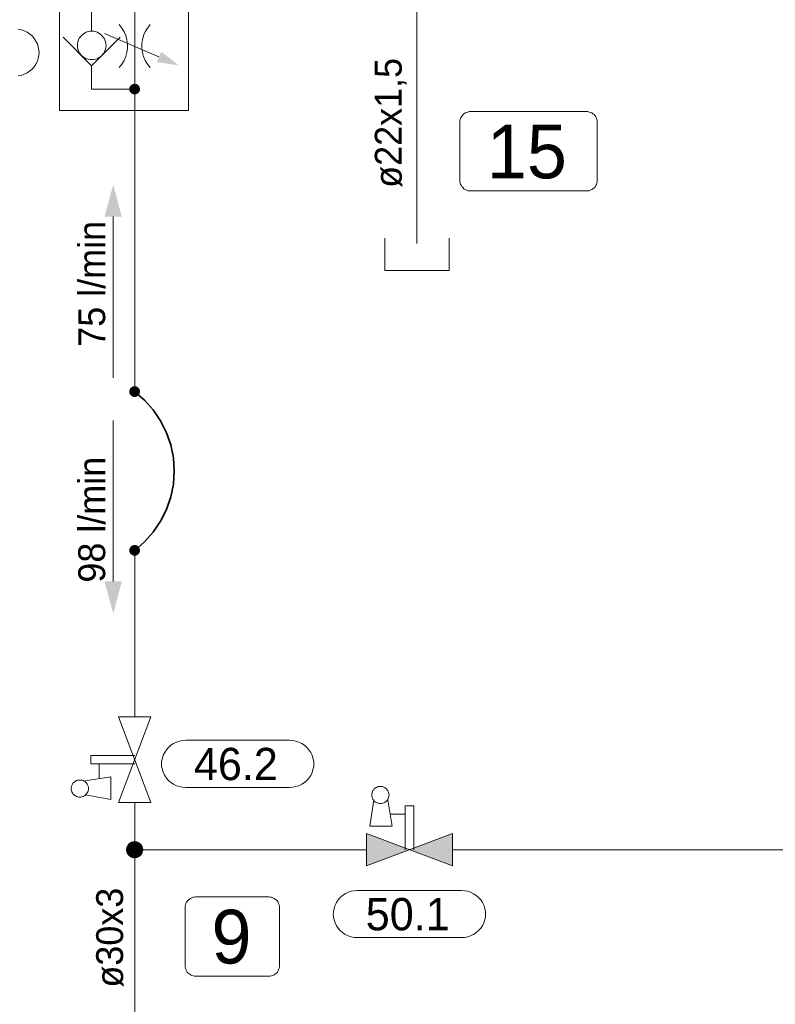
# Model space of a CAD drawing. Header units: millimetres. Extents: x 0 to 203, y 0 to 47.
# Tile 75 of 196: x 9.2 to 11.97, y 37.01 to 40.62. Entities that reach past the tile are written whole.
import ezdxf

# ---------------------------------------------------------------- set-up
doc = ezdxf.new("R2010")
doc.units = ezdxf.units.MM
for name, color, linetype in [('PDF_Geomertry', 7, 'Continuous'), ('PDF_Solid Fills', 7, 'Continuous'), ('PDF_Text', 7, 'Continuous')]:
    doc.layers.add(name, color=color, linetype=linetype)
doc.styles.add('PDF Arial', font='txt')

msp = doc.modelspace()

# ---------------------------------------------------------------- hatches: boundary and pattern name
at = {"layer": 'PDF_Solid Fills', "transparency": 33554559}
for points in [[(9.6224, 40.3665), (9.6021, 40.3665), (9.6029, 40.3693)], [(9.6224, 40.3665), (9.6029, 40.3638), (9.6021, 40.3665)], [(9.6224, 40.3665), (9.6029, 40.3715), (9.6043, 40.3743)], [(9.6224, 40.3665), (9.6029, 40.3693), (9.6029, 40.3715)], [(9.6224, 40.3665), (9.6029, 40.3618), (9.6029, 40.3638)], [(9.6224, 40.3665), (9.6043, 40.359), (9.6029, 40.3618)], [(9.6224, 40.3665), (9.6043, 40.3743), (9.6049, 40.3763)], [(9.6224, 40.3665), (9.6049, 40.3568), (9.6043, 40.359)], [(9.6224, 40.3665), (9.6049, 40.3763), (9.6062, 40.3785)], [(9.6224, 40.3665), (9.6062, 40.3549), (9.6049, 40.3568)], [(9.6224, 40.3665), (9.6062, 40.3785), (9.6085, 40.3804)], [(9.6224, 40.3665), (9.6085, 40.3526), (9.6062, 40.3549)], [(9.6224, 40.3665), (9.6085, 40.3804), (9.6104, 40.3818)], [(9.6224, 40.3665), (9.6104, 40.3513), (9.6085, 40.3526)], [(9.6224, 40.3665), (9.6104, 40.3818), (9.6126, 40.384)], [(9.6224, 40.3665), (9.6126, 40.3499), (9.6104, 40.3513)], [(9.6224, 40.3665), (9.6126, 40.384), (9.6146, 40.3846)], [(9.6224, 40.3665), (9.6146, 40.3485), (9.6126, 40.3499)], [(9.6224, 40.3665), (9.6146, 40.3846), (9.6168, 40.3854)], [(9.6224, 40.3665), (9.6168, 40.3479), (9.6146, 40.3485)], [(9.6224, 40.3665), (9.6168, 40.3854), (9.6196, 40.386)], [(9.6224, 40.3665), (9.6196, 40.3471), (9.6168, 40.3479)], [(9.6224, 40.3665), (9.6196, 40.386), (9.6224, 40.386)], [(9.6224, 40.3665), (9.6224, 40.3471), (9.6196, 40.3471)], [(9.6224, 40.3665), (9.6243, 40.386), (9.6271, 40.3854)], [(9.6224, 40.3665), (9.6224, 40.386), (9.6243, 40.386)], [(9.6224, 40.3665), (9.6271, 40.3854), (9.6299, 40.3846)], [(9.6224, 40.3665), (9.6299, 40.3846), (9.6321, 40.384)], [(9.6224, 40.3665), (9.6321, 40.384), (9.634, 40.3818)], [(9.6224, 40.3665), (9.634, 40.3818), (9.6362, 40.3804)], [(9.6224, 40.3665), (9.6362, 40.3804), (9.6376, 40.3785)], [(9.6224, 40.3665), (9.6376, 40.3785), (9.639, 40.3763)], [(9.6224, 40.3665), (9.639, 40.3763), (9.6404, 40.3743)], [(9.6224, 40.3665), (9.6404, 40.3743), (9.641, 40.3715)], [(9.6224, 40.3665), (9.641, 40.3715), (9.6418, 40.3693)], [(9.6224, 40.3665), (9.6418, 40.3693), (9.6418, 40.3665)], [(9.6224, 40.3665), (9.6243, 40.3471), (9.6224, 40.3471)], [(9.6224, 40.3665), (9.6271, 40.3479), (9.6243, 40.3471)], [(9.6224, 40.3665), (9.6299, 40.3485), (9.6271, 40.3479)], [(9.6224, 40.3665), (9.6321, 40.3499), (9.6299, 40.3485)], [(9.6224, 40.3665), (9.634, 40.3513), (9.6321, 40.3499)], [(9.6224, 40.3665), (9.6362, 40.3526), (9.634, 40.3513)], [(9.6224, 40.3665), (9.6376, 40.3549), (9.6362, 40.3526)], [(9.6224, 40.3665), (9.639, 40.3568), (9.6376, 40.3549)], [(9.6224, 40.3665), (9.6404, 40.359), (9.639, 40.3568)], [(9.6224, 40.3665), (9.641, 40.3618), (9.6404, 40.359)], [(9.6224, 40.3665), (9.6418, 40.3638), (9.641, 40.3618)], [(9.6224, 40.3665), (9.6418, 40.3665), (9.6418, 40.3638)], [(9.6224, 39.2582), (9.6049, 39.2687), (9.6062, 39.2707)], [(9.6224, 39.2582), (9.6062, 39.2707), (9.6085, 39.2721)], [(9.6224, 39.2582), (9.6085, 39.2721), (9.6104, 39.2743)], [(9.6224, 39.2582), (9.6104, 39.2743), (9.6126, 39.2757)], [(9.6224, 39.2582), (9.6126, 39.2757), (9.6146, 39.2771)], [(9.6224, 39.2582), (9.6146, 39.2771), (9.6168, 39.2776)], [(9.6224, 39.2582), (9.6168, 39.2776), (9.6196, 39.2785)], [(9.6224, 39.2582), (9.6196, 39.2785), (9.6224, 39.2785)], [(9.6224, 39.2582), (9.6243, 39.2785), (9.6271, 39.2776)], [(9.6224, 39.2582), (9.6224, 39.2785), (9.6243, 39.2785)], [(9.6224, 39.2582), (9.6271, 39.2776), (9.6299, 39.2771)], [(9.6224, 39.2582), (9.6299, 39.2771), (9.6321, 39.2757)], [(9.6224, 39.2582), (9.6321, 39.2757), (9.634, 39.2743)], [(9.6224, 39.2582), (9.634, 39.2743), (9.6362, 39.2721)], [(9.6224, 39.2582), (9.6362, 39.2721), (9.6376, 39.2707)], [(9.6224, 39.2582), (9.6376, 39.2707), (9.639, 39.2687)], [(9.6224, 39.2582), (9.6021, 39.2582), (9.6029, 39.261)], [(9.6224, 39.2582), (9.6029, 39.2563), (9.6021, 39.2582)], [(9.6224, 39.2582), (9.6029, 39.2638), (9.6043, 39.266)], [(9.6224, 39.2582), (9.6029, 39.261), (9.6029, 39.2638)], [(9.6224, 39.2582), (9.6029, 39.2535), (9.6029, 39.2563)], [(9.6224, 39.2582), (9.6043, 39.2513), (9.6029, 39.2535)], [(9.6224, 39.2582), (9.6043, 39.266), (9.6049, 39.2687)], [(9.6224, 39.2582), (9.6049, 39.2485), (9.6043, 39.2513)], [(9.6224, 39.2582), (9.6062, 39.2465), (9.6049, 39.2485)], [(9.6224, 39.2582), (9.6085, 39.2443), (9.6062, 39.2465)], [(9.6224, 39.2582), (9.6104, 39.2429), (9.6085, 39.2443)], [(9.6224, 39.2582), (9.6126, 39.2415), (9.6104, 39.2429)], [(9.6224, 39.2582), (9.6146, 39.2401), (9.6126, 39.2415)], [(9.6224, 39.2582), (9.6168, 39.2396), (9.6146, 39.2401)], [(9.6224, 39.2582), (9.6196, 39.2388), (9.6168, 39.2396)], [(9.6224, 39.2582), (9.6224, 39.2388), (9.6196, 39.2388)], [(9.6224, 39.2582), (9.639, 39.2687), (9.6404, 39.266)], [(9.6224, 39.2582), (9.6404, 39.266), (9.641, 39.2638)], [(9.6224, 39.2582), (9.641, 39.2638), (9.6418, 39.261)], [(9.6224, 39.2582), (9.6418, 39.261), (9.6418, 39.2582)], [(9.6224, 39.2582), (9.6243, 39.2388), (9.6224, 39.2388)], [(9.6224, 39.2582), (9.6271, 39.2396), (9.6243, 39.2388)], [(9.6224, 39.2582), (9.6299, 39.2401), (9.6271, 39.2396)], [(9.6224, 39.2582), (9.6321, 39.2415), (9.6299, 39.2401)], [(9.6224, 39.2582), (9.634, 39.2429), (9.6321, 39.2415)], [(9.6224, 39.2582), (9.6362, 39.2443), (9.634, 39.2429)], [(9.6224, 39.2582), (9.6376, 39.2465), (9.6362, 39.2443)], [(9.6224, 39.2582), (9.639, 39.2485), (9.6376, 39.2465)], [(9.6224, 39.2582), (9.6404, 39.2513), (9.639, 39.2485)], [(9.6224, 39.2582), (9.641, 39.2535), (9.6404, 39.2513)], [(9.6224, 39.2582), (9.6418, 39.2563), (9.641, 39.2535)], [(9.6224, 39.2582), (9.6418, 39.2582), (9.6418, 39.2563)], [(9.6224, 38.6771), (9.6104, 38.6929), (9.6126, 38.6943)], [(9.6224, 38.6771), (9.6126, 38.6943), (9.6146, 38.6951)], [(9.6224, 38.6771), (9.6146, 38.6951), (9.6168, 38.6957)], [(9.6224, 38.6771), (9.6168, 38.6957), (9.6196, 38.6965)], [(9.6224, 38.6771), (9.6196, 38.6965), (9.6224, 38.6965)], [(9.6224, 38.6771), (9.6243, 38.6965), (9.6271, 38.6957)], [(9.6224, 38.6771), (9.6224, 38.6965), (9.6243, 38.6965)], [(9.6224, 38.6771), (9.6271, 38.6957), (9.6299, 38.6951)], [(9.6224, 38.6771), (9.6299, 38.6951), (9.6321, 38.6943)], [(9.6224, 38.6771), (9.6321, 38.6943), (9.634, 38.6929)], [(9.6224, 38.6771), (9.6021, 38.6771), (9.6029, 38.6799)], [(9.6224, 38.6771), (9.6029, 38.6743), (9.6021, 38.6771)], [(9.6224, 38.6771), (9.6029, 38.6818), (9.6043, 38.6846)], [(9.6224, 38.6771), (9.6029, 38.6799), (9.6029, 38.6818)], [(9.6224, 38.6771), (9.6029, 38.6721), (9.6029, 38.6743)], [(9.6224, 38.6771), (9.6043, 38.6693), (9.6029, 38.6721)], [(9.6224, 38.6771), (9.6043, 38.6846), (9.6049, 38.6868)], [(9.6224, 38.6771), (9.6049, 38.6674), (9.6043, 38.6693)], [(9.6224, 38.6771), (9.6049, 38.6868), (9.6062, 38.6887)], [(9.6224, 38.6771), (9.6062, 38.6651), (9.6049, 38.6674)], [(9.6224, 38.6771), (9.6062, 38.6887), (9.6085, 38.691)], [(9.6224, 38.6771), (9.6085, 38.6632), (9.6062, 38.6651)], [(9.6224, 38.6771), (9.6085, 38.691), (9.6104, 38.6929)], [(9.6224, 38.6771), (9.6104, 38.6618), (9.6085, 38.6632)], [(9.6224, 38.6771), (9.6126, 38.6604), (9.6104, 38.6618)], [(9.6224, 38.6771), (9.6146, 38.659), (9.6126, 38.6604)], [(9.6224, 38.6771), (9.6168, 38.6582), (9.6146, 38.659)], [(9.6224, 38.6771), (9.6196, 38.6576), (9.6168, 38.6582)], [(9.6224, 38.6771), (9.6224, 38.6576), (9.6196, 38.6576)], [(9.6224, 38.6771), (9.634, 38.6929), (9.6362, 38.691)], [(9.6224, 38.6771), (9.6362, 38.691), (9.6376, 38.6887)], [(9.6224, 38.6771), (9.6376, 38.6887), (9.639, 38.6868)], [(9.6224, 38.6771), (9.639, 38.6868), (9.6404, 38.6846)], [(9.6224, 38.6771), (9.6404, 38.6846), (9.641, 38.6818)], [(9.6224, 38.6771), (9.641, 38.6818), (9.6418, 38.6799)], [(9.6224, 38.6771), (9.6418, 38.6799), (9.6418, 38.6771)], [(9.6224, 38.6771), (9.6243, 38.6576), (9.6224, 38.6576)], [(9.6224, 38.6771), (9.6271, 38.6582), (9.6243, 38.6576)], [(9.6224, 38.6771), (9.6299, 38.659), (9.6271, 38.6582)], [(9.6224, 38.6771), (9.6321, 38.6604), (9.6299, 38.659)], [(9.6224, 38.6771), (9.634, 38.6618), (9.6321, 38.6604)], [(9.6224, 38.6771), (9.6362, 38.6632), (9.634, 38.6618)], [(9.6224, 38.6771), (9.6376, 38.6651), (9.6362, 38.6632)], [(9.6224, 38.6771), (9.639, 38.6674), (9.6376, 38.6651)], [(9.6224, 38.6771), (9.6404, 38.6693), (9.639, 38.6674)], [(9.6224, 38.6771), (9.641, 38.6721), (9.6404, 38.6693)], [(9.6224, 38.6771), (9.6418, 38.6743), (9.641, 38.6721)], [(9.6224, 38.6771), (9.6418, 38.6771), (9.6418, 38.6743)], [(9.6224, 37.5804), (9.614, 37.611), (9.6182, 37.6118)], [(9.6224, 37.5804), (9.6182, 37.6118), (9.6224, 37.6124)], [(9.6224, 37.5804), (9.6224, 37.6124), (9.6265, 37.6118)], [(9.6224, 37.5804), (9.6265, 37.6118), (9.6299, 37.611)], [(9.6224, 37.5804), (9.5904, 37.5804), (9.591, 37.5846)], [(9.6224, 37.5804), (9.591, 37.5771), (9.5904, 37.5804)], [(9.6224, 37.5804), (9.591, 37.5846), (9.5918, 37.5888)], [(9.6224, 37.5804), (9.5918, 37.5729), (9.591, 37.5771)], [(9.6224, 37.5804), (9.5918, 37.5888), (9.5932, 37.5929)], [(9.6224, 37.5804), (9.5932, 37.5688), (9.5918, 37.5729)], [(9.6224, 37.5804), (9.5932, 37.5929), (9.5951, 37.5965)], [(9.6224, 37.5804), (9.5951, 37.5651), (9.5932, 37.5688)], [(9.6224, 37.5804), (9.5951, 37.5965), (9.5974, 37.5999)], [(9.6224, 37.5804), (9.5974, 37.5618), (9.5951, 37.5651)], [(9.6224, 37.5804), (9.5974, 37.5999), (9.6001, 37.6035)], [(9.6224, 37.5804), (9.6001, 37.5582), (9.5974, 37.5618)], [(9.6224, 37.5804), (9.6001, 37.6035), (9.6029, 37.6054)], [(9.6224, 37.5804), (9.6029, 37.5563), (9.6001, 37.5582)], [(9.6224, 37.5804), (9.6029, 37.6054), (9.6062, 37.6082)], [(9.6224, 37.5804), (9.6062, 37.5535), (9.6029, 37.5563)], [(9.6224, 37.5804), (9.6062, 37.6082), (9.6099, 37.6096)], [(9.6224, 37.5804), (9.6099, 37.5521), (9.6062, 37.5535)], [(9.6224, 37.5804), (9.6099, 37.6096), (9.614, 37.611)], [(9.6224, 37.5804), (9.614, 37.5507), (9.6099, 37.5521)], [(9.6224, 37.5804), (9.6182, 37.5499), (9.614, 37.5507)], [(9.6224, 37.5804), (9.6224, 37.5493), (9.6182, 37.5499)], [(9.6224, 37.5804), (9.6299, 37.611), (9.634, 37.6096)], [(9.6224, 37.5804), (9.634, 37.6096), (9.6376, 37.6082)], [(9.6224, 37.5804), (9.6376, 37.6082), (9.641, 37.6054)], [(9.6224, 37.5804), (9.641, 37.6054), (9.6446, 37.6035)], [(9.6224, 37.5804), (9.6446, 37.6035), (9.6474, 37.5999)], [(9.6224, 37.5804), (9.6474, 37.5999), (9.6493, 37.5965)], [(9.6224, 37.5804), (9.6493, 37.5965), (9.6515, 37.5929)], [(9.6224, 37.5804), (9.6515, 37.5929), (9.6521, 37.5888)], [(9.6224, 37.5804), (9.6521, 37.5888), (9.6535, 37.5846)], [(9.6224, 37.5804), (9.6535, 37.5846), (9.6535, 37.5804)], [(9.6224, 37.5804), (9.6265, 37.5499), (9.6224, 37.5493)], [(9.6224, 37.5804), (9.6299, 37.5507), (9.6265, 37.5499)], [(9.6224, 37.5804), (9.634, 37.5521), (9.6299, 37.5507)], [(9.6224, 37.5804), (9.6376, 37.5535), (9.634, 37.5521)], [(9.6224, 37.5804), (9.641, 37.5563), (9.6376, 37.5535)], [(9.6224, 37.5804), (9.6446, 37.5582), (9.641, 37.5563)], [(9.6224, 37.5804), (9.6474, 37.5618), (9.6446, 37.5582)], [(9.6224, 37.5804), (9.6493, 37.5651), (9.6474, 37.5618)], [(9.6224, 37.5804), (9.6515, 37.5688), (9.6493, 37.5651)], [(9.6224, 37.5804), (9.6521, 37.5729), (9.6515, 37.5688)], [(9.6224, 37.5804), (9.6535, 37.5771), (9.6521, 37.5729)], [(9.6224, 37.5804), (9.6535, 37.5804), (9.6535, 37.5771)]]:
    msp.add_hatch(color=256, dxfattribs=at).paths.add_polyline_path(points)

# ---------------------------------------------------------------- linework, layer by layer
at = {"layer": 'PDF_Geomertry', "lineweight": 15}
for points in [[(9.8188, 40.7596), (9.3474, 40.7596), (9.3474, 40.2882), (9.8188, 40.2882), (9.8188, 40.7596)], [(9.5174, 40.5263), (9.5168, 40.5332), (9.5154, 40.5401), (9.5132, 40.5465), (9.5104, 40.5526), (9.5063, 40.5582), (9.5021, 40.5632), (9.4965, 40.5679), (9.491, 40.5715), (9.4849, 40.5749), (9.4785, 40.5771), (9.4715, 40.5785), (9.4646, 40.579), (9.4585, 40.5785), (9.4515, 40.5771), (9.4451, 40.5749), (9.439, 40.5715), (9.4335, 40.5679), (9.4279, 40.5632), (9.4237, 40.5582), (9.4196, 40.5526), (9.4168, 40.5465), (9.4146, 40.5401), (9.4132, 40.5332), (9.4126, 40.5263), (9.4132, 40.5193), (9.4146, 40.5132), (9.4168, 40.5063), (9.4196, 40.4999), (9.4237, 40.4943), (9.4279, 40.4896), (9.4335, 40.4846), (9.439, 40.4813), (9.4451, 40.4776), (9.4515, 40.4757), (9.4585, 40.4743), (9.4646, 40.4743), (9.4715, 40.4743), (9.4785, 40.4757), (9.4849, 40.4776), (9.491, 40.4813), (9.4965, 40.4846), (9.5021, 40.4896), (9.5063, 40.4943), (9.5104, 40.4999), (9.5132, 40.5063), (9.5154, 40.5132), (9.5168, 40.5193), (9.5174, 40.5263)], [(9.5632, 37.7535), (9.6812, 38.0679), (9.5632, 38.0679), (9.6812, 37.7535), (9.5632, 37.7535)], [(10.1896, 37.9818), (10.2015, 37.9813), (10.2126, 37.9785), (10.2237, 37.9749), (10.234, 37.9701), (10.2437, 37.9632), (10.2521, 37.9554), (10.2599, 37.9471), (10.2668, 37.9374), (10.2715, 37.9271), (10.2751, 37.916), (10.2779, 37.9049), (10.2785, 37.8929), (10.2785, 37.8971), (10.2779, 37.8854), (10.2751, 37.8743), (10.2715, 37.8632), (10.2668, 37.8526), (10.2599, 37.8429), (10.2521, 37.8346), (10.2437, 37.8271), (10.234, 37.8207), (10.2237, 37.8151), (10.2126, 37.8118), (10.2015, 37.8096), (10.1896, 37.809), (9.809, 37.809), (9.7974, 37.8096), (9.7862, 37.8118), (9.7751, 37.8151), (9.7646, 37.8207), (9.7549, 37.8271), (9.746, 37.8346), (9.739, 37.8429), (9.7321, 37.8526), (9.7271, 37.8632), (9.7237, 37.8743), (9.721, 37.8854), (9.7201, 37.8971), (9.7201, 37.8929), (9.721, 37.9049), (9.7237, 37.916), (9.7271, 37.9271), (9.7321, 37.9374), (9.739, 37.9471), (9.746, 37.9554), (9.7549, 37.9632), (9.7646, 37.9701), (9.7751, 37.9749), (9.7862, 37.9785), (9.7974, 37.9813), (9.809, 37.9818), (10.1896, 37.9818)], [(9.4529, 37.8049), (9.4529, 37.809), (9.4521, 37.8132), (9.4507, 37.8165), (9.4487, 37.8207), (9.4465, 37.8243), (9.4438, 37.8271), (9.441, 37.8299), (9.4376, 37.8318), (9.434, 37.834), (9.4299, 37.8354), (9.4257, 37.836), (9.4215, 37.836), (9.4174, 37.836), (9.4132, 37.8354), (9.4099, 37.834), (9.4062, 37.8318), (9.4029, 37.8299), (9.3993, 37.8271), (9.3965, 37.8243), (9.3946, 37.8207), (9.3924, 37.8165), (9.391, 37.8132), (9.3904, 37.809), (9.3904, 37.8049), (9.3904, 37.8007), (9.391, 37.7965), (9.3924, 37.7929), (9.3946, 37.7888), (9.3965, 37.7854), (9.3993, 37.7826), (9.4029, 37.7799), (9.4062, 37.7776), (9.4099, 37.7757), (9.4132, 37.7743), (9.4174, 37.7735), (9.4215, 37.7735), (9.4257, 37.7735), (9.4299, 37.7743), (9.434, 37.7757), (9.4376, 37.7776), (9.441, 37.7799), (9.4438, 37.7826), (9.4465, 37.7854), (9.4487, 37.7888), (9.4507, 37.7929), (9.4521, 37.7965), (9.4529, 37.8007), (9.4529, 37.8049)], [(10.5535, 37.7813), (10.5529, 37.7854), (10.5521, 37.7896), (10.5507, 37.7929), (10.5493, 37.7971), (10.5465, 37.8007), (10.5438, 37.8035), (10.541, 37.8063), (10.5376, 37.8082), (10.534, 37.8104), (10.5299, 37.8118), (10.5257, 37.8124), (10.5215, 37.8124), (10.5182, 37.8124), (10.514, 37.8118), (10.5099, 37.8104), (10.5063, 37.8082), (10.5029, 37.8063), (10.4993, 37.8035), (10.4974, 37.8007), (10.4946, 37.7971), (10.4932, 37.7929), (10.4918, 37.7896), (10.491, 37.7854), (10.4904, 37.7813), (10.491, 37.7771), (10.4918, 37.7729), (10.4932, 37.7693), (10.4946, 37.7651), (10.4974, 37.7624), (10.4993, 37.759), (10.5029, 37.7563), (10.5063, 37.754), (10.5099, 37.7521), (10.514, 37.7507), (10.5182, 37.7499), (10.5215, 37.7499), (10.5257, 37.7499), (10.5299, 37.7507), (10.534, 37.7521), (10.5376, 37.754), (10.541, 37.7563), (10.5438, 37.759), (10.5465, 37.7624), (10.5493, 37.7651), (10.5507, 37.7693), (10.5521, 37.7729), (10.5529, 37.7771), (10.5535, 37.7813)], [(10.471, 37.6396), (10.7854, 37.5221), (10.7854, 37.6396), (10.471, 37.5221), (10.471, 37.6396)], [(10.8188, 37.4313), (10.8299, 37.4304), (10.8418, 37.4285), (10.8521, 37.4249), (10.8626, 37.4193), (10.8724, 37.4132), (10.8813, 37.4054), (10.889, 37.3971), (10.8951, 37.3874), (10.9001, 37.3771), (10.9043, 37.366), (10.9062, 37.3549), (10.9071, 37.3429), (10.9071, 37.3471), (10.9062, 37.3354), (10.9043, 37.3243), (10.9001, 37.3132), (10.8951, 37.3026), (10.889, 37.2929), (10.8813, 37.2846), (10.8724, 37.2771), (10.8626, 37.2707), (10.8521, 37.2651), (10.8418, 37.2618), (10.8299, 37.2596), (10.8188, 37.259), (10.4376, 37.259), (10.4257, 37.2596), (10.4146, 37.2618), (10.4035, 37.2651), (10.3932, 37.2707), (10.3835, 37.2771), (10.3751, 37.2846), (10.3674, 37.2929), (10.3612, 37.3026), (10.3557, 37.3132), (10.3521, 37.3243), (10.3501, 37.3354), (10.3487, 37.3471), (10.3487, 37.3429), (10.3501, 37.3549), (10.3521, 37.366), (10.3557, 37.3771), (10.3612, 37.3874), (10.3674, 37.3971), (10.3751, 37.4054), (10.3835, 37.4132), (10.3932, 37.4193), (10.4035, 37.4249), (10.4146, 37.4285), (10.4257, 37.4304), (10.4376, 37.4313), (10.8188, 37.4313)]]:
    msp.add_lwpolyline(points, close=True, dxfattribs=at)
for points in [[(10.416, 40.7437), (10.6557, 40.7437), (10.6557, 39.8757), (10.6557, 39.8007)], [(9.4646, 40.4521), (9.4646, 40.4215), (9.4646, 40.3665), (9.6224, 40.3665), (9.6224, 40.6813), (9.4646, 40.6813), (9.4646, 40.579)], [(9.196, 40.586), (9.2071, 40.584), (9.2182, 40.5799), (9.2285, 40.5749), (9.2376, 40.5688), (9.2465, 40.561), (9.2543, 40.5521), (9.2604, 40.5424), (9.266, 40.5318), (9.2696, 40.5215), (9.2715, 40.5096), (9.2724, 40.4985), (9.2724, 40.5021), (9.2715, 40.491), (9.2696, 40.479), (9.266, 40.4687), (9.2604, 40.4582), (9.2543, 40.4485), (9.2465, 40.4396), (9.2376, 40.4318), (9.2285, 40.4257), (9.2182, 40.4207), (9.2071, 40.4165), (9.196, 40.4146)], [(9.5118, 40.5707), (9.7113, 40.4846)], [(9.566, 40.4451), (9.5757, 40.4576), (9.5835, 40.4707), (9.5896, 40.4854), (9.5937, 40.5007), (9.596, 40.516), (9.596, 40.5318), (9.5937, 40.5471), (9.5896, 40.5624), (9.5835, 40.5763), (9.5757, 40.5901), (9.566, 40.6026)], [(9.6785, 40.6026), (9.6688, 40.5901), (9.6604, 40.5763), (9.6549, 40.5624), (9.6507, 40.5471), (9.6487, 40.5318), (9.6487, 40.516), (9.6507, 40.5007), (9.6549, 40.4854), (9.6604, 40.4707), (9.6688, 40.4576), (9.6785, 40.4451)], [(9.5696, 40.5568), (9.4646, 40.4521), (9.3604, 40.5568)], [(9.6224, 40.3665), (9.6224, 40.2882), (9.6224, 39.2582)], [(9.5438, 39.3096), (9.5438, 39.8993)], [(10.5376, 39.8207), (10.5376, 39.7026), (10.7737, 39.7026), (10.7737, 39.8207)], [(9.5438, 39.1526), (9.5438, 38.5632)], [(9.6224, 38.0679), (9.6224, 38.6771)], [(9.6224, 37.8951), (9.4613, 37.8951), (9.4613, 37.9263), (9.6224, 37.9263)], [(9.4924, 37.8401), (9.4924, 37.8951)], [(9.441, 37.7813), (9.5354, 37.7651), (9.5354, 37.8479), (9.441, 37.8326)], [(10.4979, 37.7618), (10.4826, 37.6674), (10.5654, 37.6674), (10.5493, 37.7618)], [(9.6224, 36.4374), (9.6224, 36.516), (9.6224, 37.5804), (9.6224, 37.7535)], [(10.6126, 37.5804), (10.6126, 37.7415), (10.6438, 37.7415), (10.6438, 37.5804)], [(10.5571, 37.7104), (10.6126, 37.7104)], [(10.471, 37.5804), (9.6224, 37.5804)], [(10.7854, 37.5804), (20.7654, 37.5804), (20.7654, 34.6929)]]:
    msp.add_lwpolyline(points, dxfattribs=at)
at = {"layer": 'PDF_Geomertry', "lineweight": 0}
for points in [[(9.6126, 40.3665), (9.6126, 40.3651), (9.6126, 40.3638), (9.6132, 40.3632), (9.614, 40.3618), (9.6146, 40.3604), (9.6154, 40.3596), (9.616, 40.359), (9.6174, 40.3582), (9.6182, 40.3576), (9.6196, 40.3568), (9.621, 40.3568), (9.6224, 40.3568), (9.6237, 40.3568), (9.6243, 40.3568), (9.6257, 40.3576), (9.6271, 40.3582), (9.6279, 40.359), (9.6293, 40.3596), (9.6299, 40.3604), (9.6307, 40.3618), (9.6313, 40.3632), (9.6313, 40.3638), (9.6321, 40.3651), (9.6321, 40.3665), (9.6321, 40.3679), (9.6313, 40.3693), (9.6313, 40.3701), (9.6307, 40.3715), (9.6299, 40.3729), (9.6293, 40.3735), (9.6279, 40.3743), (9.6271, 40.3749), (9.6257, 40.3757), (9.6243, 40.3763), (9.6237, 40.3763), (9.6224, 40.3763), (9.621, 40.3763), (9.6196, 40.3763), (9.6182, 40.3757), (9.6174, 40.3749), (9.616, 40.3743), (9.6154, 40.3735), (9.6146, 40.3729), (9.614, 40.3715), (9.6132, 40.3701), (9.6126, 40.3693), (9.6126, 40.3679), (9.6126, 40.3665)], [(9.6126, 39.2582), (9.6126, 39.2576), (9.6126, 39.2563), (9.6132, 39.2549), (9.614, 39.2535), (9.6146, 39.2526), (9.6154, 39.2513), (9.616, 39.2507), (9.6174, 39.2499), (9.6182, 39.2493), (9.6196, 39.2493), (9.621, 39.2485), (9.6224, 39.2485), (9.6237, 39.2485), (9.6243, 39.2493), (9.6257, 39.2493), (9.6271, 39.2499), (9.6279, 39.2507), (9.6293, 39.2513), (9.6299, 39.2526), (9.6307, 39.2535), (9.6313, 39.2549), (9.6313, 39.2563), (9.6321, 39.2576), (9.6321, 39.2582), (9.6321, 39.2596), (9.6313, 39.261), (9.6313, 39.2624), (9.6307, 39.2638), (9.6299, 39.2646), (9.6293, 39.2651), (9.6279, 39.2665), (9.6271, 39.2674), (9.6257, 39.2679), (9.6243, 39.2679), (9.6237, 39.2687), (9.6224, 39.2687), (9.621, 39.2687), (9.6196, 39.2679), (9.6182, 39.2679), (9.6174, 39.2674), (9.616, 39.2665), (9.6154, 39.2651), (9.6146, 39.2646), (9.614, 39.2638), (9.6132, 39.2624), (9.6126, 39.261), (9.6126, 39.2596), (9.6126, 39.2582)], [(9.6126, 38.6771), (9.6126, 38.6757), (9.6126, 38.6743), (9.6132, 38.6735), (9.614, 38.6721), (9.6146, 38.6707), (9.6154, 38.6701), (9.616, 38.6693), (9.6174, 38.6688), (9.6182, 38.6679), (9.6196, 38.6674), (9.621, 38.6674), (9.6224, 38.6674), (9.6237, 38.6674), (9.6243, 38.6674), (9.6257, 38.6679), (9.6271, 38.6688), (9.6279, 38.6693), (9.6293, 38.6701), (9.6299, 38.6707), (9.6307, 38.6721), (9.6313, 38.6735), (9.6313, 38.6743), (9.6321, 38.6757), (9.6321, 38.6771), (9.6321, 38.6785), (9.6313, 38.6799), (9.6313, 38.6813), (9.6307, 38.6818), (9.6299, 38.6832), (9.6293, 38.684), (9.6279, 38.6846), (9.6271, 38.6854), (9.6257, 38.686), (9.6243, 38.6868), (9.6237, 38.6868), (9.6224, 38.6868), (9.621, 38.6868), (9.6196, 38.6868), (9.6182, 38.686), (9.6174, 38.6854), (9.616, 38.6846), (9.6154, 38.684), (9.6146, 38.6832), (9.614, 38.6818), (9.6132, 38.6813), (9.6126, 38.6799), (9.6126, 38.6785), (9.6126, 38.6771)], [(9.6062, 37.5804), (9.6062, 37.579), (9.6071, 37.5771), (9.6076, 37.5749), (9.6085, 37.5729), (9.6099, 37.5715), (9.6112, 37.5693), (9.6126, 37.5688), (9.614, 37.5674), (9.616, 37.5665), (9.6182, 37.566), (9.6201, 37.5651), (9.6224, 37.5651), (9.6243, 37.5651), (9.6265, 37.566), (9.6279, 37.5665), (9.6299, 37.5674), (9.6321, 37.5688), (9.6335, 37.5693), (9.6349, 37.5715), (9.6354, 37.5729), (9.6368, 37.5749), (9.6376, 37.5771), (9.6376, 37.579), (9.6376, 37.5804), (9.6376, 37.5826), (9.6376, 37.5846), (9.6368, 37.5868), (9.6354, 37.5888), (9.6349, 37.5901), (9.6335, 37.5924), (9.6321, 37.5929), (9.6299, 37.5943), (9.6279, 37.5951), (9.6265, 37.5957), (9.6243, 37.5965), (9.6224, 37.5965), (9.6201, 37.5965), (9.6182, 37.5957), (9.616, 37.5951), (9.614, 37.5943), (9.6126, 37.5929), (9.6112, 37.5924), (9.6099, 37.5901), (9.6085, 37.5888), (9.6076, 37.5868), (9.6071, 37.5846), (9.6062, 37.5826), (9.6062, 37.5804)]]:
    msp.add_lwpolyline(points, close=True, dxfattribs=at)
at = {"layer": 'PDF_Geomertry', "lineweight": 9}
for points in [[(11.2765, 40.284), (11.2812, 40.284), (11.2862, 40.2826), (11.291, 40.2813), (11.296, 40.279), (11.3001, 40.2763), (11.3043, 40.2729), (11.3076, 40.2687), (11.3104, 40.2646), (11.3126, 40.2596), (11.314, 40.2549), (11.3154, 40.2499), (11.3154, 40.2451), (11.3154, 40.0326), (11.3154, 40.0276), (11.314, 40.0221), (11.3126, 40.0174), (11.3104, 40.0132), (11.3076, 40.009), (11.3043, 40.0049), (11.3001, 40.0013), (11.296, 39.9985), (11.291, 39.9965), (11.2862, 39.9943), (11.2812, 39.9937), (11.2765, 39.9937), (10.8521, 39.9937), (10.8465, 39.9937), (10.8418, 39.9943), (10.8368, 39.9965), (10.8321, 39.9985), (10.8279, 40.0013), (10.8243, 40.0049), (10.821, 40.009), (10.8182, 40.0132), (10.8154, 40.0174), (10.814, 40.0221), (10.8132, 40.0276), (10.8126, 40.0326), (10.8126, 40.2451), (10.8132, 40.2499), (10.814, 40.2549), (10.8154, 40.2596), (10.8182, 40.2646), (10.821, 40.2687), (10.8243, 40.2729), (10.8279, 40.2763), (10.8321, 40.279), (10.8368, 40.2813), (10.8418, 40.2826), (10.8465, 40.284), (10.8521, 40.284), (11.2765, 40.284)], [(10.1132, 37.4082), (10.1182, 37.4076), (10.1237, 37.4068), (10.1285, 37.4049), (10.1326, 37.4026), (10.1368, 37.3999), (10.141, 37.3965), (10.1446, 37.3924), (10.1474, 37.3882), (10.1493, 37.384), (10.1515, 37.379), (10.1521, 37.3735), (10.1529, 37.3687), (10.1529, 37.1563), (10.1521, 37.1513), (10.1515, 37.1465), (10.1493, 37.1415), (10.1474, 37.1368), (10.1446, 37.1326), (10.141, 37.1285), (10.1368, 37.1257), (10.1326, 37.1221), (10.1285, 37.1201), (10.1237, 37.1187), (10.1182, 37.1174), (10.1132, 37.1174), (9.846, 37.1174), (9.841, 37.1174), (9.8363, 37.1187), (9.8312, 37.1201), (9.8265, 37.1221), (9.8224, 37.1257), (9.8182, 37.1285), (9.8146, 37.1326), (9.8118, 37.1368), (9.8099, 37.1415), (9.8085, 37.1465), (9.8071, 37.1513), (9.8071, 37.1563), (9.8071, 37.3687), (9.8071, 37.3735), (9.8085, 37.379), (9.8099, 37.384), (9.8118, 37.3882), (9.8146, 37.3924), (9.8182, 37.3965), (9.8224, 37.3999), (9.8265, 37.4026), (9.8312, 37.4049), (9.8363, 37.4068), (9.841, 37.4076), (9.846, 37.4082), (10.1132, 37.4082)]]:
    msp.add_lwpolyline(points, close=True, dxfattribs=at)
at = {"layer": 'PDF_Geomertry', "lineweight": 35}
msp.add_lwpolyline([(9.6224, 38.6771), (9.6585, 38.7082), (9.6904, 38.7443), (9.7174, 38.784), (9.739, 38.8271), (9.7549, 38.8729), (9.7646, 38.9201), (9.7674, 38.9679), (9.7646, 39.016), (9.7549, 39.0632), (9.739, 39.1082), (9.7174, 39.1513), (9.6904, 39.1915), (9.6585, 39.2271), (9.6224, 39.2582)], dxfattribs=at)
at = {"layer": 'PDF_Solid Fills', "transparency": 33554559}
for points in [[(9.7196, 40.5035), (9.7029, 40.4651), (9.7196, 40.5035), (9.7835, 40.4535)], [(9.5118, 39.8993), (9.5751, 39.8993), (9.5118, 39.8993), (9.5438, 40.0165)], [(9.5751, 38.5632), (9.5118, 38.5632), (9.5751, 38.5632), (9.5438, 38.4451)], [(10.471, 37.5221), (10.471, 37.6396), (10.471, 37.5221), (10.6279, 37.5804)], [(10.6279, 37.5804), (10.7854, 37.6396), (10.6279, 37.5804), (10.7854, 37.5221)]]:
    msp.add_solid(points, dxfattribs=at)

# ---------------------------------------------------------------- texts
at = {"layer": 'PDF_Text', "char_height": 0.09843, "attachment_point": 7, "rotation": 90, "style": 'PDF Arial'}
for s, insert in [('ø22x1,5', (10.6182, 40.0049)), ('75 l/min', (9.5157, 39.4229)), ('98 l/min', (9.5157, 38.559)), ('ø30x3', (9.5824, 37.0757))]:
    msp.add_mtext(s, dxfattribs=dict(at, insert=insert))
at = {"layer": 'PDF_Text', "attachment_point": 7, "style": 'PDF Arial'}
for s, insert, char_height in [('15', (10.9118, 40.0368), 0.19685), ('46.2', (9.839, 37.834), 0.11811), ('50.1', (10.4682, 37.284), 0.11811), ('9', (9.9035, 37.1612), 0.1969)]:
    msp.add_mtext(s, dxfattribs=dict(at, insert=insert, char_height=char_height))

doc.saveas('drawing.dxf')
